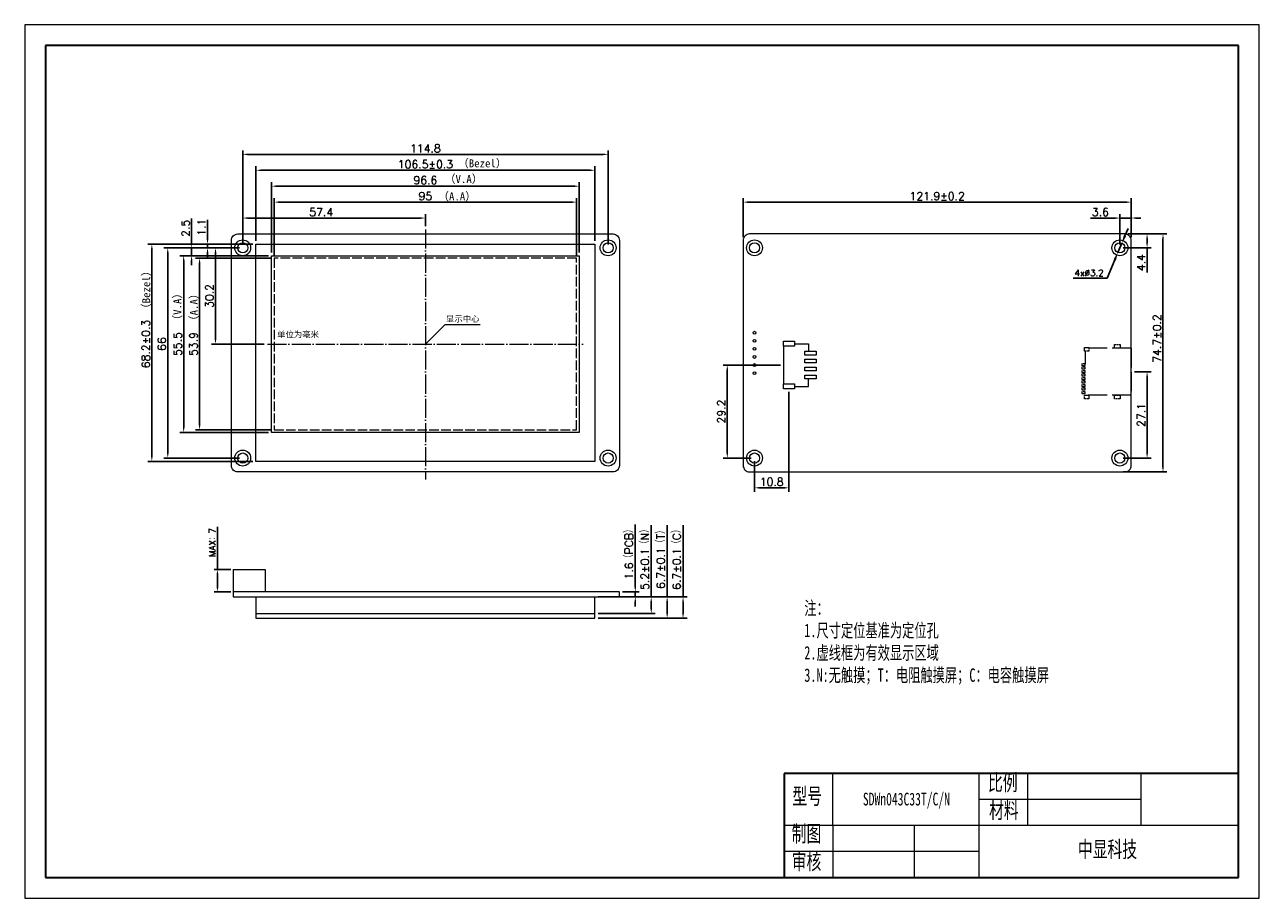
# Model space of a CAD drawing. Header units: millimetres. Extents: x 2240 to 2628, y -2181 to -1907.
import ezdxf

# ---------------------------------------------------------------- set-up
doc = ezdxf.new("R2010")
doc.units = ezdxf.units.MM
doc.header["$LTSCALE"] = 0.5
doc.header["$PDSIZE"] = -5
for name, pattern in [('ACAD_ISO02W100', [15, 12, -3]), ('ACAD_ISO04W100', [30, 24, -3, 0, -3]), ('CENTER2', [28.574999, 19.049999, -3.175, 3.175, -3.175])]:
    doc.linetypes.add(name, pattern=pattern)
doc.layers.get('0').update_dxf_attribs({"lineweight": 18})
doc.layers.get('Defpoints').update_dxf_attribs({"lineweight": 18})
for name, color, linetype, lineweight in [('thick', 7, 'Continuous', 30), ('thin', 7, 'Continuous', 18), ('粗实线层', 7, 'Continuous', 35), ('细实线层', 7, 'Continuous', 18), ('虚线', 7, 'ACAD_ISO02W100', 18)]:
    doc.layers.add(name, color=color, linetype=linetype, lineweight=lineweight)
doc.styles.get("Standard").update_dxf_attribs({"font": 'txt.shx', "bigfont": 'gbcbig.shx'})
doc.styles.add('机械字体', font='SimSun.ttf', dxfattribs={"width": 0.67})
doc.dimstyles.new('ISO-25', dxfattribs={"dimtxt": 2.5, "dimasz": 1.5, "dimexe": 1.25, "dimexo": 1, "dimtad": 1, "dimdec": 1, "dimdsep": 46, "dimtxsty": 'Standard', "dimcen": 2.5, "dimdle": 3, "dimadec": 0, "dimazin": 0, "dimtfac": 1, "dimtdec": 1, "dimtmove": 0, "dimatfit": 3, "dimfxl": 0, "dimarcsym": 0})
doc.dimstyles.new('副本ISO-25', dxfattribs={"dimtxt": 2.5, "dimasz": 2.5, "dimexe": 1.25, "dimexo": 1, "dimtad": 1, "dimtoh": 1, "dimdsep": 46, "dimtxsty": 'Standard', "dimcen": 2.5, "dimdle": 5, "dimadec": 0, "dimazin": 0, "dimtfac": 1, "dimtmove": 0, "dimatfit": 3, "dimfxl": 0, "dimtolj": 1, "dimarcsym": 0})

# ---------------------------------------------------------------- blocks, each defined once
blk = doc.blocks.new('*X2')
at = {"layer": '粗实线层'}
for p, q in [((-287, 200), (-287, -200)), ((287, 200), (-287, 200)), ((287, -200), (287, 200)), ((-287, -200), (287, -200))]:
    blk.add_line(p, q, dxfattribs=at)
at = {"layer": '细实线层'}
for p, q in [((297, 210), (-297, 210)), ((-297, 210), (-297, -210)), ((297, -210), (297, 210)), ((-297, -210), (297, -210))]:
    blk.add_line(p, q, dxfattribs=at)
blk = doc.blocks.new('*X3')
at = {"color": 0, "lineweight": -2, "ltscale": 0.5}
for p, q in [((2308.87, -1975.57), (2308.87, -1965.97)), ((2366.27, -1969.77), (2366.27, -1965.97)), ((2364.77, -1967.22), (2310.37, -1967.22))]:
    blk.add_line(p, q, dxfattribs=at)
at = {"color": 0, "ltscale": 0.5}
for points in [[(2310.37, -1966.97), (2310.37, -1967.47), (2308.87, -1967.22)], [(2364.77, -1966.97), (2364.77, -1967.47), (2366.27, -1967.22)]]:
    blk.add_solid(points, dxfattribs=at)
at = {"layer": 'Defpoints', "color": 0, "ltscale": 0.5}
for p in [(2308.87, -1967.22), (2366.27, -1970.77), (2308.87, -1976.57)]:
    blk.add_point(p, dxfattribs=at)
at = {"color": 0, "lineweight": 0, "ltscale": 0.5, "insert": (2333.53, -1965.34), "char_height": 2.5, "attachment_point": 5}
blk.add_mtext('\\A1;57.4', dxfattribs=at)
blk = doc.blocks.new('*X4')
at = {"color": 0, "lineweight": -2, "ltscale": 0.5}
for p, q in [((2313.02, -1974.41), (2313.02, -1950.97)), ((2419.52, -1974.41), (2419.52, -1950.97)), ((2314.52, -1952.22), (2418.02, -1952.22))]:
    blk.add_line(p, q, dxfattribs=at)
at = {"color": 0, "ltscale": 0.5}
for points in [[(2314.52, -1951.97), (2314.52, -1952.47), (2313.02, -1952.22)], [(2418.02, -1951.97), (2418.02, -1952.47), (2419.52, -1952.22)]]:
    blk.add_solid(points, dxfattribs=at)
at = {"layer": 'Defpoints', "color": 0, "ltscale": 0.5}
for p in [(2419.52, -1952.22), (2313.02, -1975.41), (2419.52, -1975.41)]:
    blk.add_point(p, dxfattribs=at)
at = {"color": 0, "lineweight": 0, "ltscale": 0.5, "insert": (2366.27, -1950.34), "char_height": 2.5, "attachment_point": 5}
blk.add_mtext('\\A1;106.5%%P0.3', dxfattribs=at)
blk = doc.blocks.new('*X7')
at = {"color": 0, "lineweight": -2, "ltscale": 0.5}
for p, q in [((2300.9, -2077.57), (2300.9, -2064.18)), ((2305.1, -2077.57), (2299.9, -2077.57)), ((2300.9, -2083.37), (2300.9, -2078.77)), ((2305.1, -2084.57), (2299.9, -2084.57))]:
    blk.add_line(p, q, dxfattribs=at)
at = {"color": 0, "ltscale": 0.5}
for points in [[(2300.7, -2078.77), (2301.1, -2078.77), (2300.9, -2077.57)], [(2300.7, -2083.37), (2301.1, -2083.37), (2300.9, -2084.57)]]:
    blk.add_solid(points, dxfattribs=at)
at = {"layer": 'Defpoints', "color": 0, "ltscale": 0.5}
for p in [(2305.9, -2077.57), (2300.9, -2084.57), (2305.9, -2084.57)]:
    blk.add_point(p, dxfattribs=at)
at = {"color": 0, "lineweight": 0, "ltscale": 0.5, "insert": (2299.35, -2069.08), "char_height": 2, "attachment_point": 5, "rotation": 90}
blk.add_mtext('\\A1;MAX：7', dxfattribs=at)
blk = doc.blocks.new('*X8')
at = {"color": 0, "lineweight": -2, "ltscale": 0.5}
for p, q in [((2318.75, -1978.84), (2318.75, -1960.97)), ((2320.25, -1962.22), (2412.29, -1962.22)), ((2413.79, -1978.84), (2413.79, -1960.97))]:
    blk.add_line(p, q, dxfattribs=at)
at = {"color": 0, "ltscale": 0.5}
for points in [[(2320.25, -1961.97), (2320.25, -1962.47), (2318.75, -1962.22)], [(2412.29, -1961.97), (2412.29, -1962.47), (2413.79, -1962.22)]]:
    blk.add_solid(points, dxfattribs=at)
at = {"layer": 'Defpoints', "color": 0, "ltscale": 0.5}
for p in [(2413.79, -1962.22), (2318.75, -1979.84), (2413.79, -1979.84)]:
    blk.add_point(p, dxfattribs=at)
at = {"color": 0, "lineweight": 0, "ltscale": 0.5, "insert": (2366.27, -1960.34), "char_height": 2.5, "attachment_point": 5}
blk.add_mtext('\\A1;95', dxfattribs=at)
blk = doc.blocks.new('*X9')
at = {"color": 0, "lineweight": -2, "ltscale": 0.5}
for p, q in [((2317.95, -1978.04), (2317.95, -1955.97)), ((2319.45, -1957.22), (2413.09, -1957.22)), ((2414.59, -1978.04), (2414.59, -1955.97))]:
    blk.add_line(p, q, dxfattribs=at)
at = {"color": 0, "ltscale": 0.5}
for points in [[(2319.45, -1956.97), (2319.45, -1957.47), (2317.95, -1957.22)], [(2413.09, -1956.97), (2413.09, -1957.47), (2414.59, -1957.22)]]:
    blk.add_solid(points, dxfattribs=at)
at = {"layer": 'Defpoints', "color": 0, "ltscale": 0.5}
for p in [(2414.59, -1957.22), (2317.95, -1979.04), (2414.59, -1979.04)]:
    blk.add_point(p, dxfattribs=at)
at = {"color": 0, "lineweight": 0, "ltscale": 0.5, "insert": (2366.27, -1955.34), "char_height": 2.5, "attachment_point": 5}
blk.add_mtext('\\A1;96.6', dxfattribs=at)
blk = doc.blocks.new('*X10')
at = {"color": 0, "lineweight": -2, "ltscale": 0.5}
for p, q in [((2308.87, -1975.57), (2308.87, -1945.97)), ((2310.37, -1947.22), (2422.17, -1947.22)), ((2423.67, -1975.57), (2423.67, -1945.97))]:
    blk.add_line(p, q, dxfattribs=at)
at = {"color": 0, "ltscale": 0.5}
for points in [[(2310.37, -1946.97), (2310.37, -1947.47), (2308.87, -1947.22)], [(2422.17, -1946.97), (2422.17, -1947.47), (2423.67, -1947.22)]]:
    blk.add_solid(points, dxfattribs=at)
at = {"layer": 'Defpoints', "color": 0, "ltscale": 0.5}
for p in [(2423.67, -1947.22), (2308.87, -1976.57), (2423.67, -1976.57)]:
    blk.add_point(p, dxfattribs=at)
at = {"color": 0, "lineweight": 0, "ltscale": 0.5, "insert": (2366.27, -1945.34), "char_height": 2.5, "attachment_point": 5}
blk.add_mtext('\\A1;114.8', dxfattribs=at)
blk = doc.blocks.new('*X11')
at = {"color": 0, "lineweight": -2, "ltscale": 0.5}
for p, q in [((2307.87, -1976.57), (2299.07, -1976.57)), ((2300.32, -1978.07), (2300.32, -2005.27)), ((2315.65, -2006.77), (2299.07, -2006.77))]:
    blk.add_line(p, q, dxfattribs=at)
at = {"color": 0, "ltscale": 0.5}
for points in [[(2300.07, -1978.07), (2300.57, -1978.07), (2300.32, -1976.57)], [(2300.07, -2005.27), (2300.57, -2005.27), (2300.32, -2006.77)]]:
    blk.add_solid(points, dxfattribs=at)
at = {"layer": 'Defpoints', "color": 0, "ltscale": 0.5}
for p in [(2308.87, -1976.57), (2300.32, -2006.77), (2316.65, -2006.77)]:
    blk.add_point(p, dxfattribs=at)
at = {"color": 0, "lineweight": 0, "ltscale": 0.5, "insert": (2298.44, -1991.67), "char_height": 2.5, "attachment_point": 5, "rotation": 90}
blk.add_mtext('\\A1;30.2', dxfattribs=at)
blk = doc.blocks.new('*X12')
at = {"color": 0, "lineweight": -2, "ltscale": 0.5}
for p, q in [((2317.75, -1979.84), (2294.07, -1979.84)), ((2295.32, -1981.34), (2295.32, -2032.2)), ((2317.75, -2033.7), (2294.07, -2033.7))]:
    blk.add_line(p, q, dxfattribs=at)
at = {"color": 0, "ltscale": 0.5}
for points in [[(2295.07, -1981.34), (2295.57, -1981.34), (2295.32, -1979.84)], [(2295.07, -2032.2), (2295.57, -2032.2), (2295.32, -2033.7)]]:
    blk.add_solid(points, dxfattribs=at)
at = {"layer": 'Defpoints', "color": 0, "ltscale": 0.5}
for p in [(2318.75, -1979.84), (2295.32, -2033.7), (2318.75, -2033.7)]:
    blk.add_point(p, dxfattribs=at)
at = {"color": 0, "lineweight": 0, "ltscale": 0.5, "insert": (2293.44, -2006.77), "char_height": 2.5, "attachment_point": 5, "rotation": 90}
blk.add_mtext('\\A1;53.9', dxfattribs=at)
blk = doc.blocks.new('*X13')
at = {"color": 0, "lineweight": -2, "ltscale": 0.5}
for p, q in [((2316.95, -1979.04), (2289.07, -1979.04)), ((2290.32, -1980.54), (2290.32, -2033)), ((2316.95, -2034.5), (2289.07, -2034.5))]:
    blk.add_line(p, q, dxfattribs=at)
at = {"color": 0, "ltscale": 0.5}
for points in [[(2290.07, -1980.54), (2290.57, -1980.54), (2290.32, -1979.04)], [(2290.07, -2033), (2290.57, -2033), (2290.32, -2034.5)]]:
    blk.add_solid(points, dxfattribs=at)
at = {"layer": 'Defpoints', "color": 0, "ltscale": 0.5}
for p in [(2317.95, -1979.04), (2290.32, -2034.5), (2317.95, -2034.5)]:
    blk.add_point(p, dxfattribs=at)
at = {"color": 0, "lineweight": 0, "ltscale": 0.5, "insert": (2288.44, -2006.77), "char_height": 2.5, "attachment_point": 5, "rotation": 90}
blk.add_mtext('\\A1;55.5', dxfattribs=at)
blk = doc.blocks.new('*X14')
at = {"color": 0, "lineweight": -2, "ltscale": 0.5}
for p, q in [((2307.87, -1976.57), (2284.07, -1976.57)), ((2285.32, -1978.07), (2285.32, -2041.07)), ((2307.87, -2042.57), (2284.07, -2042.57))]:
    blk.add_line(p, q, dxfattribs=at)
at = {"color": 0, "ltscale": 0.5}
for points in [[(2285.07, -1978.07), (2285.57, -1978.07), (2285.32, -1976.57)], [(2285.07, -2041.07), (2285.57, -2041.07), (2285.32, -2042.57)]]:
    blk.add_solid(points, dxfattribs=at)
at = {"layer": 'Defpoints', "color": 0, "ltscale": 0.5}
for p in [(2308.87, -1976.57), (2285.32, -2042.57), (2308.87, -2042.57)]:
    blk.add_point(p, dxfattribs=at)
at = {"color": 0, "lineweight": 0, "ltscale": 0.5, "insert": (2283.44, -2006.77), "char_height": 2.5, "attachment_point": 5, "rotation": 90}
blk.add_mtext('\\A1;66', dxfattribs=at)
blk = doc.blocks.new('*X15')
at = {"color": 0, "lineweight": -2, "ltscale": 0.5}
for p, q in [((2312.02, -1975.41), (2279.07, -1975.41)), ((2280.32, -1976.91), (2280.32, -2042.11)), ((2312.02, -2043.61), (2279.07, -2043.61))]:
    blk.add_line(p, q, dxfattribs=at)
at = {"color": 0, "ltscale": 0.5}
for points in [[(2280.07, -1976.91), (2280.57, -1976.91), (2280.32, -1975.41)], [(2280.07, -2042.11), (2280.57, -2042.11), (2280.32, -2043.61)]]:
    blk.add_solid(points, dxfattribs=at)
at = {"layer": 'Defpoints', "color": 0, "ltscale": 0.5}
for p in [(2313.02, -1975.41), (2280.32, -2043.61), (2313.02, -2043.61)]:
    blk.add_point(p, dxfattribs=at)
at = {"color": 0, "lineweight": 0, "ltscale": 0.5, "insert": (2278.44, -2006.77), "char_height": 2.5, "attachment_point": 5, "rotation": 90}
blk.add_mtext('\\A1;68.2%%P0.3', dxfattribs=at)
blk = doc.blocks.new('*X16')
at = {"color": 0, "lineweight": -2, "ltscale": 0.5}
for p, q in [((2466.11, -1973.22), (2466.11, -1960.97)), ((2467.61, -1962.22), (2586.51, -1962.22)), ((2588.01, -1973.22), (2588.01, -1960.97))]:
    blk.add_line(p, q, dxfattribs=at)
at = {"color": 0, "ltscale": 0.5}
for points in [[(2467.61, -1961.97), (2467.61, -1962.47), (2466.11, -1962.22)], [(2586.51, -1961.97), (2586.51, -1962.47), (2588.01, -1962.22)]]:
    blk.add_solid(points, dxfattribs=at)
at = {"layer": 'Defpoints', "color": 0, "ltscale": 0.5}
for p in [(2588.01, -1962.22), (2466.11, -1974.22), (2588.01, -1974.22)]:
    blk.add_point(p, dxfattribs=at)
at = {"color": 0, "lineweight": 0, "ltscale": 0.5, "insert": (2527.06, -1960.34), "char_height": 2.5, "attachment_point": 5}
blk.add_mtext('\\A1;121.9%%P0.2', dxfattribs=at)
blk = doc.blocks.new('*X17')
at = {"color": 0, "lineweight": -2, "ltscale": 0.5}
for p, q in [((2588.01, -1972.22), (2599.26, -1972.22)), ((2598.01, -1973.72), (2598.01, -2045.42)), ((2585.46, -2046.92), (2599.26, -2046.92))]:
    blk.add_line(p, q, dxfattribs=at)
at = {"color": 0, "ltscale": 0.5}
for points in [[(2597.76, -1973.72), (2598.26, -1973.72), (2598.01, -1972.22)], [(2597.76, -2045.42), (2598.26, -2045.42), (2598.01, -2046.92)]]:
    blk.add_solid(points, dxfattribs=at)
at = {"layer": 'Defpoints', "color": 0, "ltscale": 0.5}
for p in [(2587.01, -1972.22), (2584.46, -2046.92), (2598.01, -2046.92)]:
    blk.add_point(p, dxfattribs=at)
at = {"color": 0, "lineweight": 0, "ltscale": 0.5, "insert": (2596.14, -2005.03), "char_height": 2.5, "attachment_point": 5, "rotation": 90}
blk.add_mtext('\\A1;74.7%%P0.2', dxfattribs=at)
blk = doc.blocks.new('*X18')
at = {"color": 0, "lineweight": -2, "ltscale": 0.5}
for p, q in [((2589.01, -2015.47), (2594.26, -2015.47)), ((2593.01, -2016.97), (2593.01, -2041.07)), ((2585.46, -2042.57), (2594.26, -2042.57))]:
    blk.add_line(p, q, dxfattribs=at)
at = {"color": 0, "ltscale": 0.5}
for points in [[(2592.76, -2016.97), (2593.26, -2016.97), (2593.01, -2015.47)], [(2592.76, -2041.07), (2593.26, -2041.07), (2593.01, -2042.57)]]:
    blk.add_solid(points, dxfattribs=at)
at = {"layer": 'Defpoints', "color": 0, "ltscale": 0.5}
for p in [(2588.01, -2015.47), (2584.46, -2042.57), (2593.01, -2042.57)]:
    blk.add_point(p, dxfattribs=at)
at = {"color": 0, "lineweight": 0, "ltscale": 0.5, "insert": (2591.14, -2029.02), "char_height": 2.5, "attachment_point": 5, "rotation": 90}
blk.add_mtext('\\A1;27.1', dxfattribs=at)
blk = doc.blocks.new('*X19')
at = {"color": 0, "lineweight": -2, "ltscale": 0.5}
for p, q in [((2477.8, -2013.37), (2459.86, -2013.37)), ((2461.11, -2041.07), (2461.11, -2014.87)), ((2468.66, -2042.57), (2459.86, -2042.57))]:
    blk.add_line(p, q, dxfattribs=at)
at = {"color": 0, "ltscale": 0.5}
for points in [[(2460.86, -2014.87), (2461.36, -2014.87), (2461.11, -2013.37)], [(2460.86, -2041.07), (2461.36, -2041.07), (2461.11, -2042.57)]]:
    blk.add_solid(points, dxfattribs=at)
at = {"layer": 'Defpoints', "color": 0, "ltscale": 0.5}
for p in [(2461.11, -2013.37), (2478.8, -2013.37), (2469.66, -2042.57)]:
    blk.add_point(p, dxfattribs=at)
at = {"color": 0, "lineweight": 0, "ltscale": 0.5, "insert": (2459.24, -2027.97), "char_height": 2.5, "attachment_point": 5, "rotation": 90}
blk.add_mtext('\\A1;29.2', dxfattribs=at)
blk = doc.blocks.new('*X20')
at = {"color": 0, "lineweight": -2, "ltscale": 0.5}
for p, q in [((2480.5, -2021.82), (2480.5, -2053.17)), ((2469.66, -2043.57), (2469.66, -2053.17)), ((2471.16, -2051.92), (2479, -2051.92))]:
    blk.add_line(p, q, dxfattribs=at)
at = {"color": 0, "ltscale": 0.5}
for points in [[(2471.16, -2051.67), (2471.16, -2052.17), (2469.66, -2051.92)], [(2479, -2051.67), (2479, -2052.17), (2480.5, -2051.92)]]:
    blk.add_solid(points, dxfattribs=at)
at = {"layer": 'Defpoints', "color": 0, "ltscale": 0.5}
for p in [(2480.5, -2020.82), (2469.66, -2042.57), (2480.5, -2051.92)]:
    blk.add_point(p, dxfattribs=at)
at = {"color": 0, "lineweight": 0, "ltscale": 0.5, "insert": (2475.08, -2050.04), "char_height": 2.5, "attachment_point": 5}
blk.add_mtext('\\A1;10.8', dxfattribs=at)
blk = doc.blocks.new('*X21')
at = {"color": 0, "lineweight": -2, "ltscale": 0.5}
for p, q in [((2292.82, -1975.07), (2292.82, -1967.32)), ((2307.87, -1976.57), (2291.57, -1976.57)), ((2292.82, -1979.04), (2292.82, -1976.57)), ((2316.95, -1979.04), (2291.57, -1979.04)), ((2292.82, -1980.54), (2292.82, -1982.04))]:
    blk.add_line(p, q, dxfattribs=at)
at = {"color": 0, "ltscale": 0.5}
for points in [[(2292.57, -1975.07), (2293.07, -1975.07), (2292.82, -1976.57)], [(2292.57, -1980.54), (2293.07, -1980.54), (2292.82, -1979.04)]]:
    blk.add_solid(points, dxfattribs=at)
at = {"layer": 'Defpoints', "color": 0, "ltscale": 0.5}
for p in [(2308.87, -1976.57), (2292.82, -1979.04), (2317.95, -1979.04)]:
    blk.add_point(p, dxfattribs=at)
at = {"color": 0, "lineweight": 0, "ltscale": 0.5, "insert": (2290.94, -1970.44), "char_height": 2.5, "attachment_point": 5, "rotation": 90}
blk.add_mtext('\\A1;2.5', dxfattribs=at)
blk = doc.blocks.new('*X22')
at = {"color": 0, "lineweight": -2, "ltscale": 0.5}
for p, q in [((2297.82, -1973.91), (2297.82, -1967.83)), ((2312.02, -1975.41), (2296.57, -1975.41)), ((2307.87, -1976.57), (2296.57, -1976.57)), ((2297.82, -1976.57), (2297.82, -1975.41)), ((2297.82, -1978.07), (2297.82, -1979.57))]:
    blk.add_line(p, q, dxfattribs=at)
at = {"color": 0, "ltscale": 0.5}
for points in [[(2297.57, -1973.91), (2298.07, -1973.91), (2297.82, -1975.41)], [(2297.57, -1978.07), (2298.07, -1978.07), (2297.82, -1976.57)]]:
    blk.add_solid(points, dxfattribs=at)
at = {"layer": 'Defpoints', "color": 0, "ltscale": 0.5}
for p in [(2297.82, -1975.41), (2308.87, -1976.57), (2313.02, -1975.41)]:
    blk.add_point(p, dxfattribs=at)
at = {"color": 0, "lineweight": 0, "ltscale": 0.5, "insert": (2295.94, -1970.12), "char_height": 2.5, "attachment_point": 5, "rotation": 90}
blk.add_mtext('\\A1;1.1', dxfattribs=at)
blk = doc.blocks.new('*X23')
at = {"color": 0, "lineweight": -2, "ltscale": 0.5}
for p, q in [((2584.46, -1975.57), (2584.46, -1965.97)), ((2588.01, -1973.22), (2588.01, -1965.97)), ((2582.96, -1967.22), (2575.21, -1967.22)), ((2588.01, -1967.22), (2584.46, -1967.22)), ((2589.51, -1967.22), (2591.01, -1967.22))]:
    blk.add_line(p, q, dxfattribs=at)
at = {"color": 0, "ltscale": 0.5}
for points in [[(2582.96, -1966.97), (2582.96, -1967.47), (2584.46, -1967.22)], [(2589.51, -1966.97), (2589.51, -1967.47), (2588.01, -1967.22)]]:
    blk.add_solid(points, dxfattribs=at)
at = {"layer": 'Defpoints', "color": 0, "ltscale": 0.5}
for p in [(2588.01, -1967.22), (2588.01, -1974.22), (2584.46, -1976.57)]:
    blk.add_point(p, dxfattribs=at)
at = {"color": 0, "lineweight": 0, "ltscale": 0.5, "insert": (2578.34, -1965.34), "char_height": 2.5, "attachment_point": 5}
blk.add_mtext('\\A1;3.6', dxfattribs=at)
blk = doc.blocks.new('*X24')
at = {"color": 0, "lineweight": -2, "ltscale": 0.5}
for p, q in [((2432.22, -2083.07), (2432.22, -2063.43)), ((2428.22, -2084.57), (2433.47, -2084.57)), ((2428.22, -2086.17), (2433.47, -2086.17)), ((2432.22, -2086.17), (2432.22, -2084.57)), ((2432.22, -2087.67), (2432.22, -2089.17))]:
    blk.add_line(p, q, dxfattribs=at)
at = {"color": 0, "ltscale": 0.5}
for points in [[(2431.97, -2083.07), (2432.47, -2083.07), (2432.22, -2084.57)], [(2431.97, -2087.67), (2432.47, -2087.67), (2432.22, -2086.17)]]:
    blk.add_solid(points, dxfattribs=at)
at = {"layer": 'Defpoints', "color": 0, "ltscale": 0.5}
for p in [(2427.22, -2084.57), (2427.22, -2086.17), (2432.22, -2086.17)]:
    blk.add_point(p, dxfattribs=at)
at = {"color": 0, "lineweight": 0, "ltscale": 0.5, "insert": (2430.27, -2072.13), "char_height": 2.5, "attachment_point": 5, "rotation": 90}
blk.add_mtext('\\A1;1.6（PCB）', dxfattribs=at)
blk = doc.blocks.new('*X25')
at = {"color": 0, "lineweight": -2, "ltscale": 0.5}
for p, q in [((2437.22, -2086.17), (2437.22, -2063.62)), ((2420.52, -2086.17), (2438.47, -2086.17)), ((2437.22, -2089.87), (2437.22, -2087.67)), ((2420.52, -2091.37), (2438.47, -2091.37))]:
    blk.add_line(p, q, dxfattribs=at)
at = {"color": 0, "ltscale": 0.5}
for points in [[(2436.97, -2087.67), (2437.47, -2087.67), (2437.22, -2086.17)], [(2436.97, -2089.87), (2437.47, -2089.87), (2437.22, -2091.37)]]:
    blk.add_solid(points, dxfattribs=at)
at = {"layer": 'Defpoints', "color": 0, "ltscale": 0.5}
for p in [(2419.52, -2086.17), (2419.52, -2091.37), (2437.22, -2091.37)]:
    blk.add_point(p, dxfattribs=at)
at = {"color": 0, "lineweight": 0, "ltscale": 0.5, "insert": (2435.27, -2073.77), "char_height": 2.5, "attachment_point": 5, "rotation": 90}
blk.add_mtext('\\A1;5.2%%P0.1（N）', dxfattribs=at)
blk = doc.blocks.new('*X26')
at = {"color": 0, "lineweight": -2, "ltscale": 0.5}
for p, q in [((2442.22, -2086.17), (2442.22, -2063.62)), ((2420.52, -2086.17), (2443.47, -2086.17)), ((2442.22, -2091.37), (2442.22, -2087.67)), ((2420.52, -2092.87), (2443.47, -2092.87))]:
    blk.add_line(p, q, dxfattribs=at)
at = {"color": 0, "ltscale": 0.5}
for points in [[(2441.97, -2087.67), (2442.47, -2087.67), (2442.22, -2086.17)], [(2441.97, -2091.37), (2442.47, -2091.37), (2442.22, -2092.87)]]:
    blk.add_solid(points, dxfattribs=at)
at = {"layer": 'Defpoints', "color": 0, "ltscale": 0.5}
for p in [(2419.52, -2086.17), (2419.52, -2092.87), (2442.22, -2092.87)]:
    blk.add_point(p, dxfattribs=at)
at = {"color": 0, "lineweight": 0, "ltscale": 0.5, "insert": (2440.27, -2073.77), "char_height": 2.5, "attachment_point": 5, "rotation": 90}
blk.add_mtext('\\A1;6.7%%P0.1（T）', dxfattribs=at)
blk = doc.blocks.new('*X27')
at = {"color": 0, "lineweight": -2, "ltscale": 0.5}
for p, q in [((2447.22, -2086.17), (2447.22, -2063.62)), ((2420.52, -2086.17), (2448.47, -2086.17)), ((2447.22, -2091.37), (2447.22, -2087.67)), ((2420.52, -2092.87), (2448.47, -2092.87))]:
    blk.add_line(p, q, dxfattribs=at)
at = {"color": 0, "ltscale": 0.5}
for points in [[(2446.97, -2087.67), (2447.47, -2087.67), (2447.22, -2086.17)], [(2446.97, -2091.37), (2447.47, -2091.37), (2447.22, -2092.87)]]:
    blk.add_solid(points, dxfattribs=at)
at = {"layer": 'Defpoints', "color": 0, "ltscale": 0.5}
for p in [(2419.52, -2086.17), (2419.52, -2092.87), (2447.22, -2092.87)]:
    blk.add_point(p, dxfattribs=at)
at = {"color": 0, "lineweight": 0, "ltscale": 0.5, "insert": (2445.27, -2073.77), "char_height": 2.5, "attachment_point": 5, "rotation": 90}
blk.add_mtext('\\A1;6.7%%P0.1（C）', dxfattribs=at)
blk = doc.blocks.new('*X28')
at = {"color": 0, "lineweight": -2, "ltscale": 0.5}
for p, q in [((2586.07, -1972.79), (2587.05, -1970.49)), ((2585.09, -1975.09), (2583.83, -1978.04)), ((2580.42, -1986.06), (2582.85, -1980.34)), ((2569.79, -1986.06), (2580.42, -1986.06))]:
    blk.add_line(p, q, dxfattribs=at)
at = {"color": 0, "ltscale": 0.5}
for points in [[(2585.68, -1972.63), (2586.45, -1972.96), (2585.09, -1975.09)], [(2582.47, -1980.18), (2583.24, -1980.5), (2583.83, -1978.04)]]:
    blk.add_solid(points, dxfattribs=at)
at = {"layer": 'Defpoints', "color": 0, "ltscale": 0.5}
for p in [(2583.83, -1978.04), (2585.09, -1975.09)]:
    blk.add_point(p, dxfattribs=at)
at = {"color": 0, "lineweight": 0, "ltscale": 0.5, "insert": (2574.79, -1984.44), "char_height": 2, "attachment_point": 5}
blk.add_mtext('\\A1;4x%%C3.2', dxfattribs=at)
blk = doc.blocks.new('*X29')
at = {"color": 0, "lineweight": -2, "ltscale": 0.5}
for p, q in [((2587.01, -1972.22), (2594.26, -1972.22)), ((2593.01, -1973.72), (2593.01, -1975.07)), ((2585.46, -1976.57), (2594.26, -1976.57)), ((2593.01, -1976.57), (2593.01, -1984.32))]:
    blk.add_line(p, q, dxfattribs=at)
at = {"color": 0, "ltscale": 0.5}
for points in [[(2592.76, -1973.72), (2593.26, -1973.72), (2593.01, -1972.22)], [(2592.76, -1975.07), (2593.26, -1975.07), (2593.01, -1976.57)]]:
    blk.add_solid(points, dxfattribs=at)
at = {"layer": 'Defpoints', "color": 0, "ltscale": 0.5}
for p in [(2586.01, -1972.22), (2593.01, -1972.22), (2584.46, -1976.57)]:
    blk.add_point(p, dxfattribs=at)
at = {"color": 0, "lineweight": 0, "ltscale": 0.5, "insert": (2591.14, -1981.19), "char_height": 2.5, "attachment_point": 5, "rotation": 90}
blk.add_mtext('\\A1;4.4', dxfattribs=at)
blk = doc.blocks.new('sd')
at = {"layer": '虚线', "lineweight": 0}
for p, q in [((-7.35, 0), (7.35, 0)), ((7.35, 0), (7.35, -14.5)), ((-7.35, 0), (-7.35, -13.25)), ((-6.45, -14.5), (-2.5, -14.5))]:
    blk.add_line(p, q, dxfattribs=at)
at = {"layer": '虚线', "lineweight": 0, "ltscale": 0.1}
for points in [[(-8.52, -3.51), (-7.38, -3.51), (-7.38, -5.29), (-8.52, -5.29)], [(7.38, -3.51), (8.52, -3.51), (8.52, -5.29), (7.38, -5.29)], [(-7.65, -13.35), (-6.45, -13.35), (-6.45, -14.65), (-7.65, -14.65)], [(-2.5, -15.5), (-2, -15.5), (-2, -14.5), (-2.5, -14.5)], [(-1.4, -15.5), (-0.9, -15.5), (-0.9, -14.5), (-1.4, -14.5)], [(-0.3, -15.5), (0.2, -15.5), (0.2, -14.5), (-0.3, -14.5)], [(0.8, -15.5), (1.3, -15.5), (1.3, -14.5), (0.8, -14.5)], [(1.9, -15.5), (2.4, -15.5), (2.4, -14.5), (1.9, -14.5)], [(3, -15.5), (3.5, -15.5), (3.5, -14.5), (3, -14.5)], [(4.1, -15.5), (4.6, -15.5), (4.6, -14.5), (4.1, -14.5)], [(5.2, -15.5), (5.7, -15.5), (5.7, -14.5), (5.2, -14.5)], [(6.3, -15.5), (6.8, -15.5), (6.8, -14.5), (6.3, -14.5)], [(7.35, -13.35), (8.55, -13.35), (8.55, -14.65), (7.35, -14.65)]]:
    blk.add_lwpolyline(points, close=True, dxfattribs=at)

msp = doc.modelspace()

# ---------------------------------------------------------------- linework, layer by layer
at = {"linetype": 'ACAD_ISO04W100', "lineweight": 0, "ltscale": 0.5}
for p, q in [((2366.268, -1970.767), (2366.268, -2049.269)), ((2316.653, -2006.767), (2415.883, -2006.767))]:
    msp.add_line(p, q, dxfattribs=at)
at = {"lineweight": 0}
for p, q in [((2366.268, -2006.767), (2372.433, -2000.608)), ((2372.433, -2000.608), (2383.51, -2000.608)), ((2478.771, -2007.417), (2478.771, -2019.317)), ((2482.197, -2006.667), (2486.624, -2006.667)), ((2486.624, -2006.667), (2486.624, -2009.017)), ((2482.197, -2020.067), (2486.584, -2020.067)), ((2486.584, -2020.067), (2486.584, -2017.717)), ((2305.904, -2077.567), (2315.904, -2077.567)), ((2305.904, -2077.567), (2305.904, -2084.567)), ((2315.904, -2077.567), (2315.904, -2084.567)), ((2494.313, -2157.949), (2494.313, -2141.638))]:
    msp.add_line(p, q, dxfattribs=at)
at = {"lineweight": 0, "ltscale": 0.5}
for p, q in [((2305.904, -2084.567), (2305.904, -2086.167)), ((2427.218, -2084.567), (2305.904, -2084.567)), ((2305.904, -2086.167), (2427.218, -2086.167)), ((2313.018, -2086.167), (2313.018, -2091.367)), ((2419.518, -2091.367), (2419.518, -2086.167)), ((2427.218, -2086.167), (2427.218, -2084.567)), ((2313.018, -2091.367), (2419.518, -2091.367)), ((2313.018, -2091.367), (2313.018, -2092.867)), ((2313.018, -2092.867), (2419.518, -2092.867)), ((2419.518, -2092.867), (2419.518, -2091.367))]:
    msp.add_line(p, q, dxfattribs=at)
for p in [(2479.022, -2141.638), (2313.927, -2174.26)]:
    msp.add_line(p, (2479.022, -2174.26))
at = {"lineweight": 0}
for points in [[(2307.318, -1972.217), (2425.218, -1972.217, -0.4142136), (2427.218, -1974.217), (2427.218, -2044.917, -0.4142136), (2425.218, -2046.917), (2307.318, -2046.917, -0.4142136), (2305.318, -2044.917), (2305.318, -1974.217, -0.4142136)], [(2586.012, -1972.217), (2468.112, -1972.217, 0.4142136), (2466.112, -1974.217), (2466.112, -2044.917, 0.4142136), (2468.112, -2046.917), (2586.012, -2046.917, 0.4142136), (2588.012, -2044.917), (2588.012, -1974.217, 0.4142136)]]:
    msp.add_lwpolyline(points, format="xyb", close=True, dxfattribs=at)
for points in [[(2313.018, -1975.412), (2419.518, -1975.412), (2419.518, -2043.612), (2313.018, -2043.612)], [(2478.797, -2005.917), (2482.197, -2005.917), (2482.197, -2007.417), (2478.797, -2007.417)], [(2485.497, -2009.017), (2488.997, -2009.017), (2488.997, -2010.217), (2485.497, -2010.217)], [(2485.497, -2011.517), (2488.997, -2011.517), (2488.997, -2012.717), (2485.497, -2012.717)], [(2485.497, -2014.017), (2488.997, -2014.017), (2488.997, -2015.217), (2485.497, -2015.217)], [(2485.497, -2016.517), (2488.997, -2016.517), (2488.997, -2017.717), (2485.497, -2017.717)], [(2478.797, -2019.317), (2482.197, -2019.317), (2482.197, -2020.817), (2478.797, -2020.817)]]:
    msp.add_lwpolyline(points, close=True, dxfattribs=at)
at = {"lineweight": 0, "ltscale": 0.5}
msp.add_lwpolyline([(2414.588, -2034.497), (2317.948, -2034.497), (2317.948, -1979.037), (2414.588, -1979.037)], close=True, dxfattribs=at)
at = {"color": 1, "linetype": 'ACAD_ISO02W100', "lineweight": 0, "ltscale": 0.5}
msp.add_lwpolyline([(2413.788, -1979.837), (2318.748, -1979.837), (2318.748, -2033.697), (2413.788, -2033.697)], close=True, dxfattribs=at)
at = {"lineweight": 0, "ltscale": 0.5}
for centre in [(2308.868, -1976.567), (2423.668, -1976.567), (2469.662, -1976.567), (2584.462, -1976.567), (2308.868, -2042.567), (2423.668, -2042.567), (2469.662, -2042.567), (2584.462, -2042.567)]:
    msp.add_circle(centre, 2.5, dxfattribs=at)
at = {"lineweight": 0}
for centre in [(2308.868, -1976.567), (2423.668, -1976.567), (2469.662, -1976.567), (2584.462, -1976.567), (2308.868, -2042.567), (2423.668, -2042.567), (2469.662, -2042.567), (2584.462, -2042.567)]:
    msp.add_circle(centre, 1.6, dxfattribs=at)
at = {"linetype": 'Continuous', "lineweight": 0}
for centre, radius in [((2469.662, -2003.217), 0.445), ((2469.662, -2005.757), 0.444), ((2469.662, -2008.297), 0.444), ((2469.662, -2010.837), 0.445), ((2469.662, -2013.377), 0.445), ((2469.662, -2015.917), 0.444)]:
    msp.add_circle(centre, radius, dxfattribs=at)
at = {"layer": 'thick'}
for p, q in [((2621.739, -2141.638), (2479.022, -2141.638)), ((2479.022, -2141.638), (2479.022, -2174.26)), ((2479.022, -2141.638), (2479.022, -2174.26)), ((2621.739, -2174.26), (2621.739, -2141.638)), ((2479.022, -2174.26), (2621.739, -2174.26))]:
    msp.add_line(p, q, dxfattribs=at)
at = {"layer": 'thin'}
for p, q in [((2540.186, -2141.638), (2540.186, -2174.26)), ((2555.478, -2141.638), (2555.478, -2157.949)), ((2591.157, -2157.949), (2591.157, -2141.638)), ((2591.157, -2149.794), (2540.186, -2149.794)), ((2621.739, -2157.949), (2479.022, -2157.949)), ((2494.313, -2157.949), (2494.313, -2174.26)), ((2519.798, -2157.949), (2519.798, -2174.26)), ((2540.186, -2166.104), (2479.022, -2166.104))]:
    msp.add_line(p, q, dxfattribs=at)

# ---------------------------------------------------------------- block references
at = {"layer": '粗实线层', "lineweight": 0, "xscale": 0.6530298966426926, "yscale": 0.6530298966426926, "zscale": 0.6530298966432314}
msp.add_blockref('*X2', (2434.32, -2043.654), dxfattribs=at)
at = {"layer": '虚线', "lineweight": 0, "rotation": 270}
msp.add_blockref('sd', (2588.012, -2015.467), dxfattribs=at)

# ---------------------------------------------------------------- texts
at = {"lineweight": 0, "attachment_point": 1}
for s, insert, char_height, width in [('{\\fSimSun|b0|i0|c134|p49;（Bezel）}', (2376.48, -1948.791), 2.5, 16.30181), ('{\\fSimSun|b0|i0|c134|p49;（V.A）}', (2372.321, -1953.701), 2.5, 17.30909), ('{\\fSimSun|b0|i0|c134|p49;\\C1;（A.A）}', (2370.266, -1959.196), 2.5, 16.30181), ('{\\fSimSun|b0|i0|c134|p49;显示中心}', (2372.75, -1997.943), 1.875, 16.30181), ('{\\fSimSun|b0|i0|c134|p49;单位为毫米}', (2319.698, -2002.827), 1.875, 35.99924)]:
    msp.add_mtext(s, dxfattribs=dict(at, insert=insert, char_height=char_height, width=width))
at = {"lineweight": 0, "insert": (2277.299, -1997.407), "char_height": 2.5, "width": 16.39388, "attachment_point": 1, "rotation": 90}
msp.add_mtext('{\\fSimSun|b0|i0|c134|p49;（Bezel）}', dxfattribs=at)
at = {"linetype": 'CENTER2', "lineweight": 0, "insert": (2287.079, -2001.026), "char_height": 2.5, "width": 18.40506, "attachment_point": 1, "rotation": 90}
msp.add_mtext('{\\fSimSun|b0|i0|c134|p49;（V.A）}', dxfattribs=at)
at = {"color": 1, "linetype": 'CENTER2', "lineweight": 0, "insert": (2292.26, -2001.189), "char_height": 2.5, "width": 16.39388, "attachment_point": 1, "rotation": 90}
msp.add_mtext('{\\fSimSun|b0|i0|c134|p49;（A.A）}', dxfattribs=at)
at = {"layer": 'thick', "attachment_point": 1, "style": '机械字体'}
for s, insert, char_height, width in [('注：\\P1.尺寸定位基准为定位孔\\P2.虚线框为有效显示区域\\P3.N:无触摸；T：电阻触摸屏；C：电容触摸屏', (2485.31, -2087.583), 4.20508, 100.81332), ('比例', (2543.023, -2141.877), 5.0971, 12.94837), ('型号', (2481.591, -2146.164), 5.0971, 12.94837), ('SDWn043C33T/C/N', (2503.722, -2147.64), 4, 28.39311), ('材料', (2543.358, -2150.583), 5.0971, 12.94837), ('制图', (2481.364, -2157.949), 5.0971, 12.94837), ('中显科技', (2571.253, -2162.847), 5.0971, 28.36201), ('审核', (2481.364, -2166.655), 5.0971, 12.94837)]:
    msp.add_mtext(s, dxfattribs=dict(at, insert=insert, char_height=char_height, width=width))

# ---------------------------------------------------------------- dimensions: what is measured, and where the dimension line sits
at = {"lineweight": 0, "ltscale": 0.5}
for base, p1, p2, text, picture, middle in [((2423.668, -1947.217), (2308.868, -1976.567), (2423.668, -1976.567), '114.8', '*X10', (2366.268, -1947.217)), ((2414.588, -1957.217), (2317.948, -1979.037), (2414.588, -1979.037), '96.6', '*X9', (2366.268, -1957.217)), ((2588.012, -1962.217), (2466.112, -1974.217), (2588.012, -1974.217), '121.9%%P0.2', '*X16', (2527.062, -1962.217)), ((2588.012, -1967.217), (2584.462, -1976.567), (2588.012, -1974.217), '3.6', '*X23', (2578.337, -1967.217))]:
    dim = msp.add_linear_dim(base=base, p1=p1, p2=p2, text=text, dimstyle='ISO-25', override={"dimsah": 1, "dimtolj": 1, "dimarcsym": 1}, dxfattribs=at)
    dim.commit()
    dim.dimension.update_dxf_attribs({"geometry": picture, "text_midpoint": middle, "dimtype": 160})
at = {"lineweight": 0}
for base, p1, p2, text, picture, middle in [((2419.518, -1952.217), (2313.018, -1975.412), (2419.518, -1975.412), '106.5%%P0.3', '*X4', (2366.268, -1952.217)), ((2308.868, -1967.217), (2366.268, -1970.767), (2308.868, -1976.567), '57.4', '*X3', (2333.528, -1967.217))]:
    dim = msp.add_linear_dim(base=base, p1=p1, p2=p2, text=text, dimstyle='ISO-25', override={"dimsah": 1, "dimtolj": 1, "dimarcsym": 1}, dxfattribs=at)
    dim.commit()
    dim.dimension.update_dxf_attribs({"geometry": picture, "text_midpoint": middle, "dimtype": 160})
at = {"color": 1, "lineweight": 0, "ltscale": 0.5}
dim = msp.add_linear_dim(base=(2413.788, -1962.217), p1=(2318.748, -1979.837), p2=(2413.788, -1979.837), text='95', dimstyle='ISO-25', override={"dimsah": 1, "dimtolj": 1, "dimarcsym": 1}, dxfattribs=at)
dim.commit()
dim.dimension.update_dxf_attribs({"geometry": '*X8', "text_midpoint": (2366.268, -1962.217), "dimtype": 160})
at = {"lineweight": 0, "ltscale": 0.5}
for base, p1, p2, text, picture, middle in [((2292.818, -1979.037), (2308.868, -1976.567), (2317.948, -1979.037), '2.5', '*X21', (2292.818, -1970.442)), ((2598.012, -2046.917), (2587.012, -1972.217), (2584.462, -2046.917), '74.7%%P0.2', '*X17', (2598.012, -2005.028)), ((2593.012, -1972.217), (2584.462, -1976.567), (2586.012, -1972.217), '4.4', '*X29', (2593.012, -1981.192)), ((2280.318, -2043.612), (2313.018, -1975.412), (2313.018, -2043.612), '68.2%%P0.3', '*X15', (2280.318, -2006.767)), ((2285.318, -2042.567), (2308.868, -1976.567), (2308.868, -2042.567), '66', '*X14', (2285.318, -2006.767)), ((2290.318, -2034.497), (2317.948, -1979.037), (2317.948, -2034.497), '55.5', '*X13', (2290.318, -2006.767)), ((2593.012, -2042.567), (2588.012, -2015.467), (2584.462, -2042.567), '27.1', '*X18', (2593.012, -2029.017)), ((2437.218, -2091.367), (2419.518, -2086.167), (2419.518, -2091.367), '5.2%%P0.1（N）', '*X25', (2437.218, -2073.77)), ((2447.218, -2092.867), (2419.518, -2086.167), (2419.518, -2092.867), '6.7%%P0.1（C）', '*X27', (2447.218, -2073.77)), ((2442.218, -2092.867), (2419.518, -2086.167), (2419.518, -2092.867), '6.7%%P0.1（T）', '*X26', (2442.218, -2073.77)), ((2432.218, -2086.167), (2427.218, -2084.567), (2427.218, -2086.167), '1.6（PCB）', '*X24', (2432.218, -2072.129))]:
    dim = msp.add_linear_dim(base=base, p1=p1, p2=p2, angle=90, text=text, dimstyle='ISO-25', override={"dimsah": 1, "dimtolj": 1, "dimarcsym": 1}, dxfattribs=at)
    dim.commit()
    dim.dimension.update_dxf_attribs({"geometry": picture, "text_midpoint": middle, "dimtype": 160})
for base, p2, text, picture, middle in [((2297.818, -1975.412), (2313.018, -1975.412), '1.1', '*X22', (2295.943, -1970.12)), ((2300.318, -2006.767), (2316.653, -2006.767), '30.2', '*X11', (2298.443, -1991.667))]:
    dim = msp.add_linear_dim(base=base, p1=(2308.868, -1976.567), p2=p2, angle=90, text=text, dimstyle='ISO-25', override={"dimsah": 1, "dimtolj": 1, "dimarcsym": 1}, dxfattribs=at)
    dim.commit()
    dim.dimension.update_dxf_attribs({"geometry": picture, "text_midpoint": middle})
dim = msp.add_diameter_dim_2p(p1=(2585.089, -1975.095), p2=(2583.835, -1978.039), text='4x%%C3.2', dimstyle='副本ISO-25', override={"dimtxt": 2, "dimpost": '%%C<>', "dimsah": 1}, dxfattribs=at)
dim.commit()
dim.dimension.update_dxf_attribs({"geometry": '*X28', "text_midpoint": (2574.792, -1986.062), "dimtype": 163})
at = {"color": 1, "lineweight": 0, "ltscale": 0.5}
dim = msp.add_linear_dim(base=(2295.318, -2033.697), p1=(2318.748, -1979.837), p2=(2318.748, -2033.697), angle=90, text='53.9', dimstyle='ISO-25', override={"dimsah": 1, "dimtolj": 1, "dimarcsym": 1}, dxfattribs=at)
dim.commit()
dim.dimension.update_dxf_attribs({"geometry": '*X12', "text_midpoint": (2295.318, -2006.767), "dimtype": 160})
at = {"lineweight": 0, "ltscale": 0.5}
dim = msp.add_linear_dim(base=(2461.112, -2013.367), p1=(2469.662, -2042.567), p2=(2478.797, -2013.367), angle=90, dimstyle='ISO-25', override={"dimsah": 1, "dimtolj": 1, "dimarcsym": 1}, dxfattribs=at)
dim.commit()
dim.dimension.update_dxf_attribs({"geometry": '*X19', "text_midpoint": (2459.237, -2027.967)})
dim = msp.add_linear_dim(base=(2480.497, -2051.917), p1=(2469.662, -2042.567), p2=(2480.497, -2020.817), dimstyle='ISO-25', override={"dimsah": 1, "dimtolj": 1, "dimarcsym": 1}, dxfattribs=at)
dim.commit()
dim.dimension.update_dxf_attribs({"geometry": '*X20', "text_midpoint": (2475.079, -2050.042)})
at = {"lineweight": 0}
dim = msp.add_linear_dim(base=(2300.904, -2084.567), p1=(2305.904, -2077.567), p2=(2305.904, -2084.567), angle=90, text='MAX：7', dimstyle='ISO-25', override={"dimscale": 0.8, "dimsah": 1, "dimtolj": 1, "dimarcsym": 1}, dxfattribs=at)
dim.commit()
dim.dimension.update_dxf_attribs({"geometry": '*X7', "text_midpoint": (2300.904, -2069.078), "dimtype": 160})

doc.saveas('drawing.dxf')
